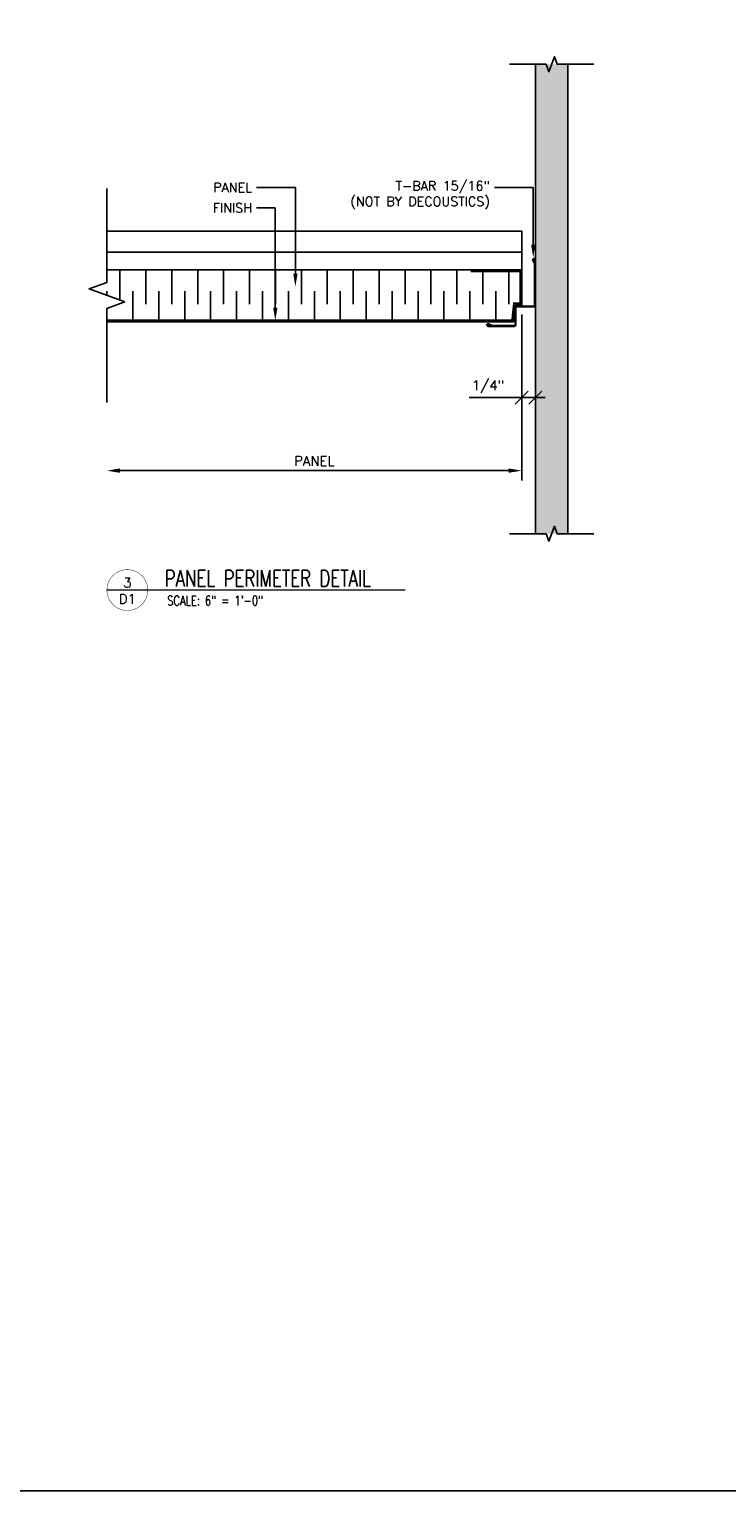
# Model space of a CAD drawing. Header units: inches. Extents: x 213.5 to 283.8, y 3481.1 to 3534.1.
# Tile 3 of 4: x 254.2 to 267.7, y 3481.1 to 3509.2. Entities that reach past the tile are written whole.
import ezdxf
from ezdxf import colors
from ezdxf.entities.mleader import LeaderData, LeaderLine
from ezdxf.enums import TextEntityAlignment as Align
from ezdxf.math import Vec2, Vec3

# ---------------------------------------------------------------- set-up
doc = ezdxf.new("R2010")
doc.units = ezdxf.units.IN
doc.header["$MEASUREMENT"] = 0
for name, color, linetype in [('1-ARCH', 1, 'Continuous'), ('1-DIM', 4, 'Continuous'), ('1-MOUNT', 155, 'Continuous'), ('1-PANEL', 6, 'Continuous'), ('1-TEXT', 2, 'Continuous'), ('1-TITLE', 4, 'Continuous')]:
    doc.layers.add(name, color=color, linetype=linetype)
doc.layers.add('1-VIEWPORT', color=3, linetype='Continuous', plot=False)
doc.styles.add('ROMANS', font='romans.shx')
doc.styles.add('TEXT', font='romans.shx')
doc.dimstyles.new('DIM 6-12', dxfattribs={"dimscale": 2, "dimtxt": 0.09375, "dimasz": 0.125, "dimexe": 0.09375, "dimexo": 0.09375, "dimgap": 0.03125, "dimtad": 1, "dimdec": 4, "dimzin": 3, "dimdsep": 46, "dimlunit": 5, "dimtxsty": 'TEXT', "dimblk": 'OBLIQUE', "dimcen": 0.09375, "dimdle": 0.09375, "dimclrd": 256, "dimclre": 4, "dimclrt": 2, "dimadec": 0, "dimazin": 0, "dimtfac": 1, "dimtdec": 4, "dimtmove": 0, "dimatfit": 3, "dimfxl": 1, "dimtfill": 1, "dimfrac": 2, "dimtolj": 1, "dimtzin": 0, "dimlwd": -1, "dimlwe": -1, "dimarcsym": 0})
doc.dimstyles.new('Fractional_1-2', dxfattribs={"dimscale": 2, "dimtxt": 0.09375, "dimasz": 0.125, "dimexe": 0.09375, "dimexo": 0.09375, "dimgap": 0.046875, "dimtad": 1, "dimdec": 4, "dimzin": 3, "dimdsep": 46, "dimlunit": 5, "dimtxsty": 'ROMANS', "dimcen": 0, "dimclrt": 7, "dimadec": 1, "dimazin": 0, "dimtfac": 0.75, "dimtdec": 4, "dimtofl": 0, "dimtmove": 2, "dimatfit": 3, "dimfxl": 1, "dimtolj": 1, "dimtzin": 0, "dimarcsym": 0})

# ---------------------------------------------------------------- blocks, each defined once
blk = doc.blocks.new('shadow')
at = {"layer": '1-MOUNT', "color": 7}
blk.add_lwpolyline([(8143.029, 2564.6, 1.198674), (8143.026, 2564.619), (8142.978, 2564.602), (8142.973, 2564.617), (8143.02, 2564.633, -1.211764), (8143.029, 2564.585), (8142.523, 2564.585, -0.414214), (8142.492, 2564.616), (8142.492, 2564.944, 0.414214), (8142.476, 2564.96), (8142.148, 2564.96, -0.414214), (8142.117, 2564.991), (8142.117, 2565.873, -1.211764), (8142.165, 2565.863), (8142.148, 2565.816), (8142.134, 2565.821), (8142.151, 2565.869, 1.198674), (8142.132, 2565.873), (8142.132, 2564.991, 0.414214), (8142.148, 2564.975), (8142.476, 2564.975, -0.414214), (8142.507, 2564.944), (8142.507, 2564.616, 0.414214), (8142.523, 2564.6)], format="xyb", close=True, dxfattribs=at)
blk = doc.blocks.new('*D38')
at = {"layer": '1-DIM', "color": 0, "lineweight": -2, "transparency": 16777216}
for p, q in [((263.718, 3503.741), (263.718, 3500.546)), ((255.968, 3500.733), (263.468, 3500.733))]:
    blk.add_line(p, q, dxfattribs=at)
at = {"layer": '1-DIM', "color": 0, "transparency": 16777216}
for points in [[(255.968, 3500.775), (255.968, 3500.692), (255.718, 3500.733)], [(263.468, 3500.775), (263.468, 3500.692), (263.718, 3500.733)]]:
    blk.add_solid(points, dxfattribs=at)
at = {"layer": 'Defpoints', "color": 0, "transparency": 16777216}
for p in [(263.718, 3503.928), (255.718, 3500.733), (263.718, 3500.733)]:
    blk.add_point(p, dxfattribs=at)
at = {"layer": '1-DIM', "color": 2, "transparency": 16777216, "insert": (259.718, 3500.921), "char_height": 0.1875, "attachment_point": 5, "style": 'ROMANS'}
blk.add_mtext('\\A1;PANEL', dxfattribs=at)
blk = doc.blocks.new('_Oblique')
at = {"color": 0, "linetype": 'ByBlock', "lineweight": -2}
blk.add_line((-0.5, -0.5), (0.5, 0.5), dxfattribs=at)
blk = doc.blocks.new('*D39')
at = {"layer": '1-DIM', "color": 4, "transparency": 16777216}
for p, q in [((263.718, 3503.741), (263.718, 3501.956)), ((263.983, 3503.741), (263.983, 3501.956))]:
    blk.add_line(p, q, dxfattribs=at)
at = {"layer": '1-DIM', "transparency": 16777216}
for p, q in [((262.703, 3502.143), (263.718, 3502.143)), ((263.531, 3502.143), (264.17, 3502.143))]:
    blk.add_line(p, q, dxfattribs=at)
at = {"layer": 'Defpoints', "color": 0, "transparency": 16777216}
for p in [(263.718, 3503.928), (263.983, 3503.928), (263.983, 3502.143)]:
    blk.add_point(p, dxfattribs=at)
at = {"layer": '1-DIM', "transparency": 16777216, "xscale": 0.25, "yscale": 0.25, "zscale": 0.25, "rotation": 180}
blk.add_blockref('_Oblique', (263.718, 3502.143), dxfattribs=at)
at = {"layer": '1-DIM', "transparency": 16777216, "xscale": 0.25, "yscale": 0.25, "zscale": 0.25}
blk.add_blockref('_Oblique', (263.983, 3502.143), dxfattribs=at)
at = {"layer": '1-DIM', "color": 2, "transparency": 16777216, "insert": (263.069, 3502.349), "char_height": 0.1875, "attachment_point": 5, "style": 'TEXT', "bg_fill": 3, "box_fill_scale": 1.25, "bg_fill_color": 256, "bg_fill_true_color": 13158600, "bg_fill_transparency": 0}
blk.add_mtext('\\A1;1/4"', dxfattribs=at)
blk = doc.blocks.new('*U18')
at = {"layer": '1-TEXT', "color": 2, "style": 'TEXT'}
blk.add_attdef('VIEWNAME', (0.89, 0.061), '', height=0.25, dxfattribs=at)
at = {"layer": '1-TEXT', "style": 'TEXT'}
for tag, p in [('NOTE1', (0.926, -0.281)), ('NOTE2', (0.926, -0.463)), ('NOTE3', (0.926, -0.655)), ('NOTE4', (0.926, -0.832))]:
    blk.add_attdef(tag, p, '', height=0.125, dxfattribs=at)
blk.add_wipeout([(0.314, 0.314), (0.236, 0.304), (0.163, 0.275), (0.099, 0.229), (0.049, 0.168), (0.015, 0.097), (0.001, 0.02), (0.006, -0.059), (0.03, -0.134), (0.072, -0.2), (0.13, -0.254), (0.199, -0.292), (0.275, -0.312), (0.354, -0.312), (0.43, -0.292), (0.499, -0.254), (0.556, -0.2), (0.599, -0.134), (0.623, -0.059), (0.628, 0.02), (0.613, 0.097), (0.58, 0.168), (0.529, 0.229), (0.466, 0.275), (0.392, 0.304)])
at = {"layer": '1-TITLE', "const_width": 0.00651}
blk.add_lwpolyline([(0, 0, 1), (0.628, 0, 0.414214), (0.314, 0.314, 0.414214), (0, 0, 2.926408)], format="xyb", dxfattribs=at)
at = {"layer": '1-TITLE', "const_width": 0.02}
blk.add_lwpolyline([(0, 0), (4.587, 0)], dxfattribs=at)
at = {"layer": '1-TEXT', "style": 'TEXT'}
for tag, p in [('DETAIL#', (0.301, 0.094)), ('SHEET#', (0.306, -0.207))]:
    blk.add_attdef(tag, text='', height=0.125, dxfattribs=at).set_placement(p, align=Align.CENTER)

msp = doc.modelspace()

# ---------------------------------------------------------------- hatches: boundary and pattern name
at = {"layer": '1-ARCH'}
h = msp.add_hatch(dxfattribs=at)
h.set_pattern_fill('AR-SAND', color=8, scale=0.08, style=0)
h.set_pattern_definition([(37.5, (-6107.75838, 1930.86131), (-0.0050394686, 0.1541459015), [0, -0.1216, 0, -0.136, 0, -0.13]), (7.5, (-6107.75838, 1930.86131), (0.1415821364, 0.225771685), [0, -0.0656, 0, -0.1096, 0, -0.042]), (327.5, (-6107.85678, 1930.86131), (0.249131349, 0.0004527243), [0, -0.04, 0, -0.144, 0, -0.188]), (317.5, (-6107.85678, 1930.86131), (0.2404901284, 0.070214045), [0, -0.02, 0, -0.0944, 0, -0.108])])
h.paths.add_polyline_path([(264.607547, 3508.568892), (263.982547, 3508.568892), (263.982547, 3499.516447), (264.607547, 3499.516447)])

# ---------------------------------------------------------------- linework, layer by layer
for p, q in [((263.982547, 3508.568892), (263.982547, 3499.516447)), ((264.607547, 3508.568892), (264.607547, 3499.516447))]:
    msp.add_line(p, q, dxfattribs=at)
at = {"layer": '1-DIM'}
for points in [[(263.482547, 3508.568892), (264.189579, 3508.568892), (264.242313, 3508.424005), (264.347782, 3508.713778), (264.400516, 3508.568892), (265.107547, 3508.568892)], [(263.482547, 3499.516447), (264.189579, 3499.516447), (264.242313, 3499.37156), (264.347782, 3499.661333), (264.400516, 3499.516447), (265.107547, 3499.516447)]]:
    msp.add_lwpolyline(points, dxfattribs=at)
at = {"layer": '1-DIM', "linetype": 'Continuous'}
msp.add_lwpolyline([(255.718295, 3506.174547), (255.718295, 3504.362047), (255.37486, 3504.237047), (256.061729, 3503.987047), (255.718295, 3503.862047), (255.718295, 3502.049547)], dxfattribs=at)
at = {"layer": '1-MOUNT'}
for p, q in [((263.718295, 3505.353494), (255.718295, 3505.353494)), ((263.718295, 3504.603494), (263.718295, 3505.353494)), ((263.718295, 3504.947494), (255.718295, 3504.947494))]:
    msp.add_line(p, q, dxfattribs=at)
at = {"layer": '1-PANEL'}
msp.add_line((262.735569, 3504.603494), (255.718295, 3504.603494), dxfattribs=at)
at = {"layer": '1-PANEL', "color": 8}
for p, q in [((255.968295, 3504.021054), (255.968295, 3504.600369)), ((256.468295, 3503.945369), (256.468295, 3504.600369)), ((256.968295, 3503.945369), (256.968295, 3504.600369)), ((257.468295, 3503.945369), (257.468295, 3504.600369)), ((257.968295, 3503.945369), (257.968295, 3504.600369)), ((258.468295, 3503.945369), (258.468295, 3504.600369)), ((258.968295, 3503.945369), (258.968295, 3504.600369)), ((259.468295, 3503.945369), (259.468295, 3504.600369)), ((259.968295, 3503.945369), (259.968295, 3504.600369)), ((260.468295, 3503.945369), (260.468295, 3504.600369)), ((260.968295, 3503.945369), (260.968295, 3504.600369)), ((261.468295, 3503.945369), (261.468295, 3504.600369)), ((261.968295, 3503.945369), (261.968295, 3504.600369)), ((262.468295, 3503.945369), (262.468295, 3504.600369)), ((262.968295, 3503.945369), (262.968295, 3504.600369)), ((263.468295, 3503.945369), (263.468295, 3504.600369)), ((255.718295, 3504.112047), (255.718295, 3504.195369)), ((256.218295, 3503.600369), (256.218295, 3504.195369)), ((256.718295, 3503.600369), (256.718295, 3504.195369)), ((257.218295, 3503.600369), (257.218295, 3504.195369)), ((257.718295, 3503.600369), (257.718295, 3504.195369)), ((258.218295, 3503.600369), (258.218295, 3504.195369)), ((258.718295, 3503.600369), (258.718295, 3504.195369)), ((259.218295, 3503.600369), (259.218295, 3504.195369)), ((259.718295, 3503.600369), (259.718295, 3504.195369)), ((260.218295, 3503.600369), (260.218295, 3504.195369)), ((260.718295, 3503.600369), (260.718295, 3504.195369)), ((261.218295, 3503.600369), (261.218295, 3504.195369)), ((261.718295, 3503.600369), (261.718295, 3504.195369)), ((262.218295, 3503.600369), (262.218295, 3504.195369)), ((262.718295, 3503.600369), (262.718295, 3504.195369)), ((263.218295, 3503.600369), (263.218295, 3504.195369)), ((255.718295, 3503.600369), (255.718295, 3503.862047))]:
    msp.add_line(p, q, dxfattribs=at)
at = {"layer": '1-PANEL', "const_width": 0.03125}
msp.add_lwpolyline([(255.718295, 3503.634744), (263.530998, 3503.634744), (263.565157, 3503.959744), (263.687045, 3503.959744), (263.687045, 3504.572244), (262.735569, 3504.572244)], dxfattribs=at)
at = {"layer": '1-PANEL'}
msp.add_lwpolyline([(255.718295, 3503.603494), (263.559136, 3503.603494), (263.593295, 3503.928494), (263.718295, 3503.928494), (263.718295, 3504.603494), (262.735569, 3504.603494)], dxfattribs=at)
at = {"layer": '1-VIEWPORT'}
msp.add_lwpolyline([(224.526407, 3527.064774), (283.769216, 3527.064774), (283.769216, 3481.064774), (224.526407, 3481.064774)], close=True, dxfattribs=at)

# ---------------------------------------------------------------- block references
at = {"layer": '1-MOUNT', "xscale": -1}
msp.add_blockref('shadow', (8406.099302, 938.92844), dxfattribs=at)

# ---------------------------------------------------------------- dimensions: what is measured, and where the dimension line sits
at = {"layer": '1-DIM'}
dim = msp.add_linear_dim(base=(263.718295, 3500.733205), p1=(255.718295, 3500.733205), p2=(263.718295, 3503.928494), angle=0, text='PANEL', dimstyle='Fractional_1-2', override={"dimdec": 5, "dimpost": '"', "dimclrt": 2, "dimtmove": 1}, dxfattribs=at)
dim.commit()
dim.dimension.update_dxf_attribs({"geometry": '*D38', "text_midpoint": (259.718295, 3500.920705)})

# ---------------------------------------------------------------- leaders
at = {"layer": '1-TEXT'}
ml = msp.add_multileader_mtext('Standard', dxfattribs=at)
ml.set_content('\\A1;T-BAR 15/16" \\P(NOT BY DECOUSTICS)', color=256, style='TEXT')
ml.set_leader_properties(color=4, linetype='ByLayer', lineweight=-1)
ml.build(insert=Vec2(0, 0))
ml.multileader.update_dxf_attribs({"dogleg_length": 0.36, "arrow_head_size": 0.25})
ctx = ml.context
ctx.base_point, ctx.char_height, ctx.arrow_head_size, ctx.landing_gap_size, ctx.plane_origin = Vec3(260.005105, 3506.194202), 0.18, 0.25, 0.09, Vec3(264.936806, 3505.787267)
ctx.text_align_type = 2
notes = []
notes.append((ctx, [(0, (1, 1, 0), (263.940881, 3506.194202), (-1, 0), 0.747204, [(0, [(263.940881, 3504.841733)], 0, [])])]))
ctx.mtext.insert, ctx.mtext.width, ctx.mtext.alignment, ctx.mtext.flow_direction = Vec3(263.103677, 3506.314202), 3.04576769, 3, 5
ml = msp.add_multileader_mtext('Standard', dxfattribs=at)
ml.set_content('PANEL', color=256, style='TEXT')
ml.set_leader_properties(color=4, linetype='ByLayer', lineweight=-1)
ml.build(insert=Vec2(0, 0))
ml.multileader.update_dxf_attribs({"dogleg_length": 0.36, "arrow_head_size": 0.25})
ctx = ml.context
ctx.base_point, ctx.char_height, ctx.arrow_head_size, ctx.landing_gap_size, ctx.plane_origin = Vec3(257.636958, 3506.194202), 0.18, 0.25, 0.09, Vec3(260.348658, 3505.787267)
ctx.text_align_type = 2
notes.append((ctx, [(0, (1, 1, 0), (259.352734, 3506.194202), (-1, 0), 0.747204, [(0, [(259.352734, 3504.279312)], 0, [])])]))
ctx.mtext.insert, ctx.mtext.width, ctx.mtext.alignment, ctx.mtext.flow_direction = Vec3(258.51553, 3506.284202), 2.28119589, 3, 5
ml = msp.add_multileader_mtext('Standard', dxfattribs=at)
ml.set_content('FINISH', color=256, style='TEXT')
ml.set_leader_properties(color=4, linetype='ByLayer', lineweight=-1)
ml.build(insert=Vec2(0, 0))
ml.multileader.update_dxf_attribs({"dogleg_length": 0.36, "arrow_head_size": 0.25})
ctx = ml.context
ctx.base_point, ctx.char_height, ctx.arrow_head_size, ctx.landing_gap_size, ctx.plane_origin = Vec3(257.654101, 3505.799346), 0.18, 0.25, 0.09, Vec3(259.961454, 3505.322138)
ctx.text_align_type = 2
notes.append((ctx, [(0, (1, 1, 0), (258.96553, 3505.799346), (-1, 0), 0.36, [(0, [(258.96553, 3503.625599)], 0, [])])]))
ctx.mtext.insert, ctx.mtext.width, ctx.mtext.alignment, ctx.mtext.flow_direction = Vec3(258.51553, 3505.889346), 2.28119589, 3, 5
for ctx, leaders in notes:
    for number, flags, end, landing, length, lines in leaders:
        leader = LeaderData()
        leader.index, (leader.has_last_leader_line, leader.has_dogleg_vector, leader.attachment_direction) = number, flags
        leader.last_leader_point, leader.dogleg_vector, leader.dogleg_length = Vec3(end), Vec3(landing), length
        for number, points, colour, breaks in lines:
            line = LeaderLine()
            line.index, line.vertices, line.color, line.breaks = number, Vec3.list(points), colors.encode_raw_color(colour), breaks
            leader.lines.append(line)
        ctx.leaders.append(leader)

# ---------------------------------------------------------------- next in the draw order: block references
at = {"layer": '1-TITLE'}
ref = msp.add_blockref('*U18', (255.717517, 3498.430571), dxfattribs=dict(at, xscale=1.254172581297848, yscale=1.254172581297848, zscale=1.254172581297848))
ref.add_attrib('VIEWNAME', 'PANEL PERIMETER DETAIL', (256.833858, 3498.499731), dxfattribs={"color": 2, "height": 0.31249502, "style": 'TEXT', "width": 0.75})
ref.add_attrib('DETAIL#', '3', dxfattribs={"color": 2, "height": 0.1875, "style": 'TEXT'}).set_placement((256.111607, 3498.574339), align=Align.MIDDLE_CENTER)
ref.add_attrib('SHEET#', 'D1', dxfattribs={"color": 2, "height": 0.1875, "style": 'TEXT'}).set_placement((256.111606, 3498.260786), align=Align.MIDDLE_CENTER)
ref.add_attrib('NOTE1', 'SCALE: 6" = 1\'-0"', dxfattribs={"color": 2, "height": 0.1875, "style": 'TEXT', "width": 0.75}).set_placement((256.879055, 3498.078578), align=Align.BOTTOM_LEFT)

# ---------------------------------------------------------------- next in the draw order: dimensions: what is measured, and where the dimension line sits
at = {"layer": '1-DIM'}
dim = msp.add_linear_dim(base=(263.982547, 3502.14335), p1=(263.718295, 3503.928494), p2=(263.982547, 3503.928494), angle=0, dimstyle='DIM 6-12', override={"dimpost": '"', "dimtmove": 1}, dxfattribs=at)
dim.commit()
dim.dimension.update_dxf_attribs({"geometry": '*D39', "text_midpoint": (263.068845, 3502.348707), "dimtype": 160})

doc.saveas('drawing.dxf')
